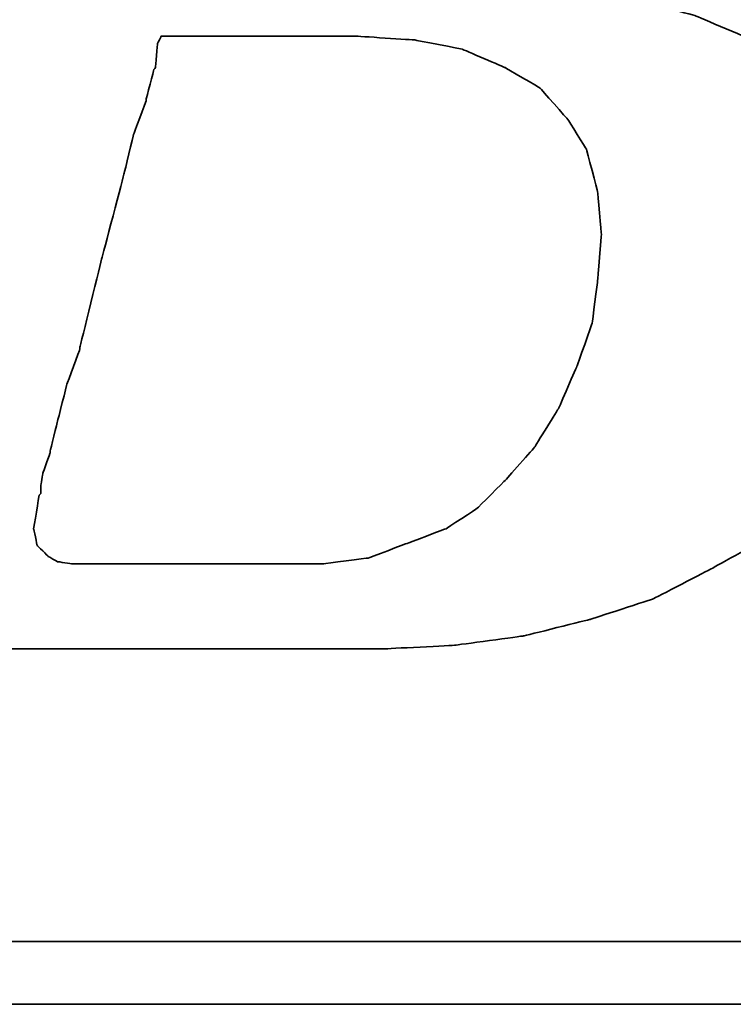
# Model space of a CAD drawing. Header units: millimetres. Extents: x 340 to 654, y 334 to 449.
# Tile 28 of 53: x 560.29 to 562.82, y 367.69 to 371.18. Entities that reach past the tile are written whole.
import ezdxf

# ---------------------------------------------------------------- set-up
doc = ezdxf.new("R2010")
doc.units = ezdxf.units.MM
doc.layers.add('DIM', color=4, linetype='Continuous')
doc.layers.add('layer 1', color=7, linetype='Continuous')

# ---------------------------------------------------------------- blocks, each defined once
blk = doc.blocks.new('TBI MOTION logo(完整正式版)')
at = {"layer": 'layer 1', "color": 22, "lineweight": 35}
for points, knots in [([(-64.65375, -6.86375), (-64.65375, -6.86375), (-64.84375, -7.29625), (-64.84375, -7.29625), (-64.84375, -7.29625), (-64.84375, -7.29625), (-64.86875, -7.34375), (-64.86875, -7.34375), (-64.86875, -7.34375), (-64.86875, -7.34375), (-64.86875, -7.36875), (-64.86875, -7.36875), (-64.86875, -7.36875), (-64.86875, -7.36875), (-65.15375, -7.65375), (-65.15375, -7.65375), (-65.15375, -7.65375), (-65.15375, -7.65375), (-65.17875, -7.65375), (-65.17875, -7.65375), (-65.17875, -7.65375), (-65.17875, -7.65375), (-65.20375, -7.67875), (-65.20375, -7.67875), (-65.20375, -7.67875), (-65.20375, -7.67875), (-65.58875, -7.87125), (-65.58875, -7.87125), (-65.58875, -7.87125), (-65.58875, -7.87125), (-65.63375, -7.87125), (-65.63375, -7.87125), (-65.63375, -7.87125), (-65.63375, -7.87125), (-65.65875, -7.89375), (-65.65875, -7.89375), (-65.65875, -7.89375), (-65.65875, -7.89375), (-66.09375, -7.94375), (-66.09375, -7.94375), (-66.09375, -7.94375), (-66.09375, -7.94375), (-66.11375, -7.94375), (-66.11375, -7.94375), (-66.11375, -7.94375), (-66.11375, -7.94375), (-66.16375, -7.94375), (-66.16375, -7.94375), (-66.16375, -7.94375), (-66.16375, -7.94375), (-66.30875, -7.94375), (-66.30875, -7.94375), (-66.30875, -7.94375), (-66.30875, -7.94375), (-66.69375, -7.94375), (-66.69375, -7.94375), (-66.69375, -7.94375), (-66.69375, -7.94375), (-67.07375, -7.94375), (-67.07375, -7.94375), (-67.07375, -7.94375), (-67.07375, -7.94375), (-67.12375, -7.94375), (-67.12375, -7.94375), (-67.12375, -7.94375), (-67.12375, -7.94375), (-67.12375, -7.96625), (-67.12375, -7.96625), (-67.12375, -7.96625), (-67.12375, -7.96625), (-67.14875, -7.99125), (-67.14875, -7.99125), (-67.14875, -7.99125), (-67.14875, -7.99125), (-67.24375, -8.34875), (-67.24375, -8.34875), (-67.24375, -8.34875), (-67.24375, -8.34875), (-67.31375, -8.68625), (-67.31375, -8.68625), (-67.31375, -8.68625), (-67.31375, -8.68625), (-67.26875, -8.68625), (-67.26875, -8.68625), (-67.26875, -8.68625), (-67.26875, -8.68625), (-67.07375, -8.68625), (-67.07375, -8.68625), (-67.07375, -8.68625), (-67.07375, -8.68625), (-66.54875, -8.68625), (-66.54875, -8.68625), (-66.54875, -8.68625), (-66.54875, -8.68625), (-65.82625, -8.68625), (-65.82625, -8.68625), (-65.82625, -8.68625), (-65.82625, -8.68625), (-65.01375, -8.68625), (-65.01375, -8.68625), (-65.01375, -8.68625), (-65.01375, -8.68625), (-64.05375, -8.68625), (-64.05375, -8.68625), (-64.05375, -8.68625), (-64.05375, -8.68625), (-62.08375, -8.68625), (-62.08375, -8.68625), (-62.08375, -8.68625), (-62.08375, -8.68625), (-60.06875, -8.68625), (-60.06875, -8.68625), (-60.06875, -8.68625), (-60.06875, -8.68625), (-59.10875, -8.68625), (-59.10875, -8.68625), (-59.10875, -8.68625), (-59.10875, -8.68625), (-58.29375, -8.68625), (-58.29375, -8.68625), (-58.29375, -8.68625), (-58.29375, -8.68625), (-57.57375, -8.68625), (-57.57375, -8.68625), (-57.57375, -8.68625), (-57.57375, -8.68625), (-57.04875, -8.68625), (-57.04875, -8.68625), (-57.04875, -8.68625), (-57.04875, -8.68625), (-56.85375, -8.68625), (-56.85375, -8.68625), (-56.85375, -8.68625), (-56.85375, -8.68625), (-56.70875, -8.68625), (-56.70875, -8.68625), (-56.70875, -8.68625), (-56.70875, -8.68625), (-56.61375, -8.68625), (-56.61375, -8.68625), (-56.61375, -8.68625), (-56.61375, -8.68625), (-56.56875, -8.68625), (-56.56875, -8.68625), (-56.56875, -8.68625), (-56.56875, -8.68625), (-55.65375, -8.63875), (-55.65375, -8.63875), (-55.65375, -8.63875), (-55.65375, -8.63875), (-54.76875, -8.51875), (-54.76875, -8.51875), (-54.76875, -8.51875), (-54.76875, -8.51875), (-53.90375, -8.30375), (-53.90375, -8.30375), (-53.90375, -8.30375), (-53.90375, -8.30375), (-53.08875, -8.03875), (-53.08875, -8.03875), (-53.08875, -8.03875), (-53.08875, -8.03875), (-52.34375, -7.65375), (-52.34375, -7.65375), (-52.34375, -7.65375), (-52.34375, -7.65375), (-51.69875, -7.29625), (-51.69875, -7.29625), (-51.69875, -7.29625), (-51.69875, -7.29625), (-51.21875, -6.91125), (-51.21875, -6.91125), (-51.21875, -6.91125), (-51.21875, -6.91125), (-50.83375, -6.50375), (-50.83375, -6.50375), (-50.83375, -6.50375), (-50.83375, -6.50375), (-50.44875, -5.94875), (-50.44875, -5.94875), (-50.44875, -5.94875), (-50.44875, -5.94875), (-50.13875, -5.30375), (-50.13875, -5.30375), (-50.13875, -5.30375), (-50.13875, -5.30375), (-49.99375, -4.65375), (-49.99375, -4.65375), (-49.99375, -4.65375), (-49.99375, -4.65375), (-49.92375, -3.98375), (-49.92375, -3.98375), (-49.92375, -3.98375), (-49.92375, -3.98375), (-49.99375, -3.19374), (-49.99375, -3.19374), (-49.99375, -3.19374), (-49.99375, -3.19374), (-50.23374, -2.44874), (-50.23374, -2.44874), (-50.23374, -2.44874), (-50.23374, -2.44874), (-50.59375, -1.87374), (-50.59375, -1.87374), (-50.59375, -1.87374), (-50.59375, -1.87374), (-51.09875, -1.31874), (-51.09875, -1.31874), (-51.09875, -1.31874), (-51.09875, -1.31874), (-51.74375, -0.81875), (-51.74375, -0.81875), (-51.74375, -0.81875), (-51.74375, -0.81875), (-52.53875, -0.48125), (-52.53875, -0.48125), (-52.53875, -0.48125), (-52.53875, -0.48125), (-53.47375, -0.21875), (-53.47375, -0.21875), (-53.47375, -0.21875), (-53.47375, -0.21875), (-54.52875, -0.04874), (-54.52875, -0.04874), (-54.52875, -0.04874), (-54.52875, -0.04874), (-55.65375, 0.12125), (-55.65375, 0.12125), (-55.65375, 0.12125), (-55.65375, 0.12125), (-54.50375, 0.28624), (-54.50375, 0.28624), (-54.50375, 0.28624), (-54.50375, 0.28624), (-53.83375, 0.38124), (-53.83375, 0.38124), (-53.83375, 0.38124), (-53.83375, 0.38124), (-53.18375, 0.50125), (-53.18375, 0.50125), (-53.18375, 0.50125), (-53.18375, 0.50125), (-52.55875, 0.66874), (-52.55875, 0.66874), (-52.55875, 0.66874), (-52.55875, 0.66874), (-52.03375, 0.86124), (-52.03375, 0.86124), (-52.03375, 0.86124), (-52.03375, 0.86124), (-51.50374, 1.03124), (-51.50374, 1.03124), (-51.50374, 1.03124), (-51.50374, 1.03124), (-51.09875, 1.27125), (-51.09875, 1.27125), (-51.09875, 1.27125), (-51.09875, 1.27125), (-50.71375, 1.48624), (-50.71375, 1.48624), (-50.71375, 1.48624), (-50.71375, 1.48624), (-50.37625, 1.77625), (-50.37625, 1.77625), (-50.37625, 1.77625), (-50.37625, 1.77625), (-49.82375, 2.37625), (-49.82375, 2.37625), (-49.82375, 2.37625), (-49.82375, 2.37625), (-49.41875, 2.99625), (-49.41875, 2.99625), (-49.41875, 2.99625), (-49.41875, 2.99625), (-49.22375, 3.76625), (-49.22375, 3.76625), (-49.22375, 3.76625), (-49.22375, 3.76625), (-49.15375, 4.50874), (-49.15375, 4.50874), (-49.15375, 4.50874), (-49.15375, 4.50874), (-49.20375, 5.25125), (-49.20375, 5.25125), (-49.20375, 5.25125), (-49.20375, 5.25125), (-49.41875, 5.92625), (-49.41875, 5.92625), (-49.41875, 5.92625), (-49.41875, 5.92625), (-49.77875, 6.47625), (-49.77875, 6.47625), (-49.77875, 6.47625), (-49.77875, 6.47625), (-50.33125, 7.02624), (-50.33125, 7.02624), (-50.33125, 7.02624), (-50.33125, 7.02624), (-51.00125, 7.43625), (-51.00125, 7.43625), (-51.00125, 7.43625), (-51.00125, 7.43625), (-51.79375, 7.72625), (-51.79375, 7.72625), (-51.79375, 7.72625), (-51.79375, 7.72625), (-52.72875, 7.89124), (-52.72875, 7.89124), (-52.72875, 7.89124), (-52.72875, 7.89124), (-53.83375, 7.98625), (-53.83375, 7.98625), (-53.83375, 7.98625), (-53.83375, 7.98625), (-53.92875, 7.98625), (-53.92875, 7.98625), (-53.92875, 7.98625), (-53.92875, 7.98625), (-54.26375, 7.98625), (-54.26375, 7.98625), (-54.26375, 7.98625), (-54.26375, 7.98625), (-54.74375, 7.98625), (-54.74375, 7.98625), (-54.74375, 7.98625), (-54.74375, 7.98625), (-55.36875, 7.98625), (-55.36875, 7.98625), (-55.36875, 7.98625), (-55.36875, 7.98625), (-56.13375, 7.98625), (-56.13375, 7.98625), (-56.13375, 7.98625), (-56.13375, 7.98625), (-56.94875, 7.98625), (-56.94875, 7.98625), (-56.94875, 7.98625), (-56.94875, 7.98625), (-58.77625, 7.98625), (-58.77625, 7.98625), (-58.77625, 7.98625), (-58.77625, 7.98625), (-60.59875, 7.98625), (-60.59875, 7.98625), (-60.59875, 7.98625), (-60.59875, 7.98625), (-61.41375, 7.98625), (-61.41375, 7.98625), (-61.41375, 7.98625), (-61.41375, 7.98625), (-62.17875, 7.98625), (-62.17875, 7.98625), (-62.17875, 7.98625), (-62.17875, 7.98625), (-62.80375, 7.98625), (-62.80375, 7.98625), (-62.80375, 7.98625), (-62.80375, 7.98625), (-63.30625, 7.98625), (-63.30625, 7.98625), (-63.30625, 7.98625), (-63.30625, 7.98625), (-63.57375, 7.98625), (-63.57375, 7.98625), (-63.57375, 7.98625), (-63.57375, 7.98625), (-63.57375, 7.96375), (-63.57375, 7.96375), (-63.57375, 7.96375), (-63.57375, 7.96375), (-63.59875, 7.94125), (-63.59875, 7.94125), (-63.59875, 7.94125), (-63.59875, 7.94125), (-63.69375, 7.55625), (-63.69375, 7.55625), (-63.69375, 7.55625), (-63.69375, 7.55625), (-63.76375, 7.24624), (-63.76375, 7.24624), (-63.76375, 7.24624), (-63.76375, 7.24624), (-63.23875, 7.24624), (-63.23875, 7.24624), (-63.23875, 7.24624), (-63.23875, 7.24624), (-62.75875, 7.24624), (-62.75875, 7.24624), (-62.75875, 7.24624), (-62.75875, 7.24624), (-62.61125, 7.24624), (-62.61125, 7.24624), (-62.61125, 7.24624), (-62.61125, 7.24624), (-62.56625, 7.24624), (-62.56625, 7.24624), (-62.56625, 7.24624), (-62.56625, 7.24624), (-62.22875, 7.24624), (-62.22875, 7.24624), (-62.22875, 7.24624), (-62.22875, 7.24624), (-62.20375, 7.24624), (-62.20375, 7.24624), (-62.20375, 7.24624), (-62.20375, 7.24624), (-62.17875, 7.21875), (-62.17875, 7.21875), (-62.17875, 7.21875), (-62.17875, 7.21875), (-61.96375, 7.17125), (-61.96375, 7.17125), (-61.96375, 7.17125), (-61.96375, 7.17125), (-61.72375, 7.12624), (-61.72375, 7.12624), (-61.72375, 7.12624), (-61.72375, 7.12624), (-61.70375, 7.12624), (-61.70375, 7.12624), (-61.70375, 7.12624), (-61.70375, 7.12624), (-61.55875, 7.07624), (-61.55875, 7.07624), (-61.55875, 7.07624), (-61.55875, 7.07624), (-61.50875, 7.07624), (-61.50875, 7.07624), (-61.50875, 7.07624), (-61.50875, 7.07624), (-61.48375, 7.02624), (-61.48375, 7.02624), (-61.48375, 7.02624), (-61.48375, 7.02624), (-61.31875, 6.83375), (-61.31875, 6.83375), (-61.31875, 6.83375), (-61.31875, 6.83375), (-61.29375, 6.81125), (-61.29375, 6.81125), (-61.29375, 6.81125), (-61.29375, 6.81125), (-61.29375, 6.78625), (-61.29375, 6.78625), (-61.29375, 6.78625), (-61.29375, 6.78625), (-61.19875, 6.50124), (-61.19875, 6.50124), (-61.19875, 6.50124), (-61.19875, 6.50124), (-61.17375, 6.45124), (-61.17375, 6.45124), (-61.17375, 6.45124), (-61.17375, 6.45124), (-61.19875, 6.40625), (-61.19875, 6.40625), (-61.19875, 6.40625), (-61.19875, 6.40625), (-61.26875, 5.99624), (-61.26875, 5.99624), (-61.26875, 5.99624), (-61.26875, 5.99624), (-61.26875, 5.85125), (-61.26875, 5.85125), (-61.26875, 5.85125), (-61.26875, 5.85125), (-61.26875, 5.82625), (-61.26875, 5.82625), (-61.26875, 5.82625), (-61.26875, 5.82625), (-61.29375, 5.80625), (-61.29375, 5.80625), (-61.29375, 5.80625), (-61.29375, 5.80625), (-61.34125, 5.66125), (-61.34125, 5.66125), (-61.34125, 5.66125), (-61.34125, 5.66125), (-61.41375, 5.44625), (-61.41375, 5.44625), (-61.41375, 5.44625), (-61.41375, 5.44625), (-61.48375, 5.15625), (-61.48375, 5.15625), (-61.48375, 5.15625), (-61.48375, 5.15625), (-61.58375, 4.82124), (-61.58375, 4.82124), (-61.58375, 4.82124), (-61.58375, 4.82124), (-61.79875, 4.00375), (-61.79875, 4.00375), (-61.79875, 4.00375), (-61.79875, 4.00375), (-62.05875, 2.99625), (-62.05875, 2.99625), (-62.05875, 2.99625), (-62.05875, 2.99625), (-62.34875, 1.91625), (-62.34875, 1.91625), (-62.34875, 1.91625), (-62.34875, 1.91625), (-62.97375, -0.41124), (-62.97375, -0.41124), (-62.97375, -0.41124), (-62.97375, -0.41124), (-63.59875, -2.75875), (-63.59875, -2.75875), (-63.59875, -2.75875), (-63.59875, -2.75875), (-63.88375, -3.86374), (-63.88375, -3.86374), (-63.88375, -3.86374), (-63.88375, -3.86374), (-64.14875, -4.82374), (-64.14875, -4.82374), (-64.14875, -4.82374), (-64.14875, -4.82374), (-64.36375, -5.64125), (-64.36375, -5.64125), (-64.36375, -5.64125), (-64.36375, -5.64125), (-64.43625, -5.97625), (-64.43625, -5.97625), (-64.43625, -5.97625), (-64.43625, -5.97625), (-64.50875, -6.28625), (-64.50875, -6.28625), (-64.50875, -6.28625), (-64.50875, -6.28625), (-64.50875, -6.30875), (-64.50875, -6.30875), (-64.50875, -6.30875), (-64.50875, -6.30875), (-64.57875, -6.50375), (-64.57875, -6.50375), (-64.57875, -6.50375), (-64.57875, -6.50375), (-64.62875, -6.69625), (-64.62875, -6.69625), (-64.62875, -6.69625), (-64.62875, -6.69625), (-64.62875, -6.76875), (-64.62875, -6.76875), (-64.62875, -6.76875), (-64.62875, -6.76875), (-64.62875, -6.81375), (-64.62875, -6.81375), (-64.62875, -6.81375), (-64.62875, -6.81375), (-64.62875, -6.83875), (-64.62875, -6.83875), (-64.62875, -6.83875), (-64.62875, -6.83875), (-64.65375, -6.86375), (-64.65375, -6.86375)], [0, 0, 0, 0, 0.00719424, 0.00719424, 0.00719424, 0.00719425, 0.01438849, 0.01438849, 0.01438849, 0.0143885, 0.02158273, 0.02158273, 0.02158273, 0.02158274, 0.02877698, 0.02877698, 0.02877698, 0.02877699, 0.03597122, 0.03597122, 0.03597122, 0.03597123, 0.04316547, 0.04316547, 0.04316547, 0.04316548, 0.05035971, 0.05035971, 0.05035971, 0.05035972, 0.05755396, 0.05755396, 0.05755396, 0.05755397, 0.0647482, 0.0647482, 0.0647482, 0.06474821, 0.07194245, 0.07194245, 0.07194245, 0.07194246, 0.07913669, 0.07913669, 0.07913669, 0.0791367, 0.08633094, 0.08633094, 0.08633094, 0.08633095, 0.09352518, 0.09352518, 0.09352518, 0.09352519, 0.10071942, 0.10071942, 0.10071942, 0.10071943, 0.10791367, 0.10791367, 0.10791367, 0.10791368, 0.11510791, 0.11510791, 0.11510791, 0.11510792, 0.12230216, 0.12230216, 0.12230216, 0.12230217, 0.1294964, 0.1294964, 0.1294964, 0.12949641, 0.13669065, 0.13669065, 0.13669065, 0.13669066, 0.14388489, 0.14388489, 0.14388489, 0.1438849, 0.15107914, 0.15107914, 0.15107914, 0.15107915, 0.15827338, 0.15827338, 0.15827338, 0.15827339, 0.16546763, 0.16546763, 0.16546763, 0.16546764, 0.17266187, 0.17266187, 0.17266187, 0.17266188, 0.17985612, 0.17985612, 0.17985612, 0.17985613, 0.18705036, 0.18705036, 0.18705036, 0.18705037, 0.1942446, 0.1942446, 0.1942446, 0.19424461, 0.20143885, 0.20143885, 0.20143885, 0.20143886, 0.20863309, 0.20863309, 0.20863309, 0.2086331, 0.21582734, 0.21582734, 0.21582734, 0.21582735, 0.22302158, 0.22302158, 0.22302158, 0.22302159, 0.23021583, 0.23021583, 0.23021583, 0.23021584, 0.23741007, 0.23741007, 0.23741007, 0.23741008, 0.24460432, 0.24460432, 0.24460432, 0.24460433, 0.25179856, 0.25179856, 0.25179856, 0.25179857, 0.25899281, 0.25899281, 0.25899281, 0.25899282, 0.26618705, 0.26618705, 0.26618705, 0.26618706, 0.27338129, 0.27338129, 0.27338129, 0.2733813, 0.28057554, 0.28057554, 0.28057554, 0.28057555, 0.28776978, 0.28776978, 0.28776978, 0.28776979, 0.29496403, 0.29496403, 0.29496403, 0.29496404, 0.30215827, 0.30215827, 0.30215827, 0.30215828, 0.30935252, 0.30935252, 0.30935252, 0.30935253, 0.31654676, 0.31654676, 0.31654676, 0.31654677, 0.32374101, 0.32374101, 0.32374101, 0.32374102, 0.33093525, 0.33093525, 0.33093525, 0.33093526, 0.3381295, 0.3381295, 0.3381295, 0.33812951, 0.34532374, 0.34532374, 0.34532374, 0.34532375, 0.35251799, 0.35251799, 0.35251799, 0.352518, 0.35971223, 0.35971223, 0.35971223, 0.35971224, 0.36690647, 0.36690647, 0.36690647, 0.36690648, 0.37410072, 0.37410072, 0.37410072, 0.37410073, 0.38129496, 0.38129496, 0.38129496, 0.38129497, 0.38848921, 0.38848921, 0.38848921, 0.38848922, 0.39568345, 0.39568345, 0.39568345, 0.39568346, 0.4028777, 0.4028777, 0.4028777, 0.40287771, 0.41007194, 0.41007194, 0.41007194, 0.41007195, 0.41726619, 0.41726619, 0.41726619, 0.4172662, 0.42446043, 0.42446043, 0.42446043, 0.42446044, 0.43165468, 0.43165468, 0.43165468, 0.43165469, 0.43884892, 0.43884892, 0.43884892, 0.43884893, 0.44604317, 0.44604317, 0.44604317, 0.44604318, 0.45323741, 0.45323741, 0.45323741, 0.45323742, 0.46043165, 0.46043165, 0.46043165, 0.46043166, 0.4676259, 0.4676259, 0.4676259, 0.46762591, 0.47482014, 0.47482014, 0.47482014, 0.47482015, 0.48201439, 0.48201439, 0.48201439, 0.4820144, 0.48920863, 0.48920863, 0.48920863, 0.48920864, 0.49640288, 0.49640288, 0.49640288, 0.49640289, 0.50359712, 0.50359712, 0.50359712, 0.50359713, 0.51079137, 0.51079137, 0.51079137, 0.51079138, 0.51798561, 0.51798561, 0.51798561, 0.51798562, 0.52517986, 0.52517986, 0.52517986, 0.52517987, 0.5323741, 0.5323741, 0.5323741, 0.53237411, 0.53956835, 0.53956835, 0.53956835, 0.53956836, 0.54676259, 0.54676259, 0.54676259, 0.5467626, 0.55395683, 0.55395683, 0.55395683, 0.55395684, 0.56115108, 0.56115108, 0.56115108, 0.56115109, 0.56834532, 0.56834532, 0.56834532, 0.56834533, 0.57553957, 0.57553957, 0.57553957, 0.57553958, 0.58273381, 0.58273381, 0.58273381, 0.58273382, 0.58992806, 0.58992806, 0.58992806, 0.58992807, 0.5971223, 0.5971223, 0.5971223, 0.59712231, 0.60431655, 0.60431655, 0.60431655, 0.60431656, 0.61151079, 0.61151079, 0.61151079, 0.6115108, 0.61870504, 0.61870504, 0.61870504, 0.61870505, 0.62589928, 0.62589928, 0.62589928, 0.62589929, 0.63309353, 0.63309353, 0.63309353, 0.63309354, 0.64028777, 0.64028777, 0.64028777, 0.64028778, 0.64748201, 0.64748201, 0.64748201, 0.64748202, 0.65467626, 0.65467626, 0.65467626, 0.65467627, 0.6618705, 0.6618705, 0.6618705, 0.66187051, 0.66906475, 0.66906475, 0.66906475, 0.66906476, 0.67625899, 0.67625899, 0.67625899, 0.676259, 0.68345324, 0.68345324, 0.68345324, 0.68345325, 0.69064748, 0.69064748, 0.69064748, 0.69064749, 0.69784173, 0.69784173, 0.69784173, 0.69784174, 0.70503597, 0.70503597, 0.70503597, 0.70503598, 0.71223022, 0.71223022, 0.71223022, 0.71223023, 0.71942446, 0.71942446, 0.71942446, 0.71942447, 0.72661871, 0.72661871, 0.72661871, 0.72661872, 0.73381295, 0.73381295, 0.73381295, 0.73381296, 0.74100719, 0.74100719, 0.74100719, 0.7410072, 0.74820144, 0.74820144, 0.74820144, 0.74820145, 0.75539568, 0.75539568, 0.75539568, 0.75539569, 0.76258993, 0.76258993, 0.76258993, 0.76258994, 0.76978417, 0.76978417, 0.76978417, 0.76978418, 0.77697842, 0.77697842, 0.77697842, 0.77697843, 0.78417266, 0.78417266, 0.78417266, 0.78417267, 0.79136691, 0.79136691, 0.79136691, 0.79136692, 0.79856115, 0.79856115, 0.79856115, 0.79856116, 0.8057554, 0.8057554, 0.8057554, 0.80575541, 0.81294964, 0.81294964, 0.81294964, 0.81294965, 0.82014388, 0.82014388, 0.82014388, 0.82014389, 0.82733813, 0.82733813, 0.82733813, 0.82733814, 0.83453237, 0.83453237, 0.83453237, 0.83453238, 0.84172662, 0.84172662, 0.84172662, 0.84172663, 0.84892086, 0.84892086, 0.84892086, 0.84892087, 0.85611511, 0.85611511, 0.85611511, 0.85611512, 0.86330935, 0.86330935, 0.86330935, 0.86330936, 0.8705036, 0.8705036, 0.8705036, 0.87050361, 0.87769784, 0.87769784, 0.87769784, 0.87769785, 0.88489209, 0.88489209, 0.88489209, 0.8848921, 0.89208633, 0.89208633, 0.89208633, 0.89208634, 0.89928058, 0.89928058, 0.89928058, 0.89928059, 0.90647482, 0.90647482, 0.90647482, 0.90647483, 0.91366906, 0.91366906, 0.91366906, 0.91366907, 0.92086331, 0.92086331, 0.92086331, 0.92086332, 0.92805755, 0.92805755, 0.92805755, 0.92805756, 0.9352518, 0.9352518, 0.9352518, 0.93525181, 0.94244604, 0.94244604, 0.94244604, 0.94244605, 0.94964029, 0.94964029, 0.94964029, 0.9496403, 0.95683453, 0.95683453, 0.95683453, 0.95683454, 0.96402878, 0.96402878, 0.96402878, 0.96402879, 0.97122302, 0.97122302, 0.97122302, 0.97122303, 0.97841727, 0.97841727, 0.97841727, 0.97841728, 0.98561151, 0.98561151, 0.98561151, 0.98561152, 0.99280576, 0.99280576, 0.99280576, 0.99280577, 1, 1, 1, 1]), ([(-61.03125, -6.57375), (-61.03125, -6.57375), (-61.03125, -6.67125), (-61.03125, -6.67125), (-61.03125, -6.67125), (-61.03125, -6.67125), (-61.05375, -6.69625), (-61.05375, -6.69625), (-61.05375, -6.69625), (-61.05375, -6.69625), (-61.12375, -7.12875), (-61.12375, -7.12875), (-61.12375, -7.12875), (-61.12375, -7.12875), (-61.07875, -7.34375), (-61.07875, -7.34375), (-61.07875, -7.34375), (-61.07875, -7.34375), (-60.93375, -7.48875), (-60.93375, -7.48875), (-60.93375, -7.48875), (-60.93375, -7.48875), (-60.81375, -7.55625), (-60.81375, -7.55625), (-60.81375, -7.55625), (-60.81375, -7.55625), (-60.62375, -7.58375), (-60.62375, -7.58375), (-60.62375, -7.58375), (-60.62375, -7.58375), (-60.30875, -7.58375), (-60.30875, -7.58375), (-60.30875, -7.58375), (-60.30875, -7.58375), (-59.97375, -7.58375), (-59.97375, -7.58375), (-59.97375, -7.58375), (-59.97375, -7.58375), (-59.87875, -7.58375), (-59.87875, -7.58375), (-59.87875, -7.58375), (-59.87875, -7.58375), (-59.63625, -7.58375), (-59.63625, -7.58375), (-59.63625, -7.58375), (-59.63625, -7.58375), (-58.96875, -7.58375), (-58.96875, -7.58375), (-58.96875, -7.58375), (-58.96875, -7.58375), (-58.29375, -7.58375), (-58.29375, -7.58375), (-58.29375, -7.58375), (-58.29375, -7.58375), (-58.05375, -7.58375), (-58.05375, -7.58375), (-58.05375, -7.58375), (-58.05375, -7.58375), (-57.98375, -7.58375), (-57.98375, -7.58375), (-57.98375, -7.58375), (-57.98375, -7.58375), (-57.35875, -7.58375), (-57.35875, -7.58375), (-57.35875, -7.58375), (-57.35875, -7.58375), (-56.78375, -7.50875), (-56.78375, -7.50875), (-56.78375, -7.50875), (-56.78375, -7.50875), (-56.27875, -7.31875), (-56.27875, -7.31875), (-56.27875, -7.31875), (-56.27875, -7.31875), (-55.77375, -7.12875), (-55.77375, -7.12875), (-55.77375, -7.12875), (-55.77375, -7.12875), (-55.36875, -6.86375), (-55.36875, -6.86375), (-55.36875, -6.86375), (-55.36875, -6.86375), (-55.00875, -6.50375), (-55.00875, -6.50375), (-55.00875, -6.50375), (-55.00875, -6.50375), (-54.62375, -6.06875), (-54.62375, -6.06875), (-54.62375, -6.06875), (-54.62375, -6.06875), (-54.31375, -5.56875), (-54.31375, -5.56875), (-54.31375, -5.56875), (-54.31375, -5.56875), (-54.07375, -5.01625), (-54.07375, -5.01625), (-54.07375, -5.01625), (-54.07375, -5.01625), (-53.87875, -4.46374), (-53.87875, -4.46374), (-53.87875, -4.46374), (-53.87875, -4.46374), (-53.80875, -3.91375), (-53.80875, -3.91375), (-53.80875, -3.91375), (-53.80875, -3.91375), (-53.75875, -3.31375), (-53.75875, -3.31375), (-53.75875, -3.31375), (-53.75875, -3.31375), (-53.80875, -2.75875), (-53.80875, -2.75875), (-53.80875, -2.75875), (-53.80875, -2.75875), (-53.95375, -2.20875), (-53.95375, -2.20875), (-53.95375, -2.20875), (-53.95375, -2.20875), (-54.19375, -1.82625), (-54.19375, -1.82625), (-54.19375, -1.82625), (-54.19375, -1.82625), (-54.55375, -1.41875), (-54.55375, -1.41875), (-54.55375, -1.41875), (-54.55375, -1.41875), (-55.00875, -1.15125), (-55.00875, -1.15125), (-55.00875, -1.15125), (-55.00875, -1.15125), (-55.56125, -0.91375), (-55.56125, -0.91375), (-55.56125, -0.91375), (-55.56125, -0.91375), (-56.18125, -0.79375), (-56.18125, -0.79375), (-56.18125, -0.79375), (-56.18125, -0.79375), (-56.94875, -0.74374), (-56.94875, -0.74374), (-56.94875, -0.74374), (-56.94875, -0.74374), (-56.99875, -0.74374), (-56.99875, -0.74374), (-56.99875, -0.74374), (-56.99875, -0.74374), (-57.09375, -0.74374), (-57.09375, -0.74374), (-57.09375, -0.74374), (-57.09375, -0.74374), (-57.38375, -0.74374), (-57.38375, -0.74374), (-57.38375, -0.74374), (-57.38375, -0.74374), (-57.76875, -0.74374), (-57.76875, -0.74374), (-57.76875, -0.74374), (-57.76875, -0.74374), (-58.24625, -0.74374), (-58.24625, -0.74374), (-58.24625, -0.74374), (-58.24625, -0.74374), (-58.72875, -0.74374), (-58.72875, -0.74374), (-58.72875, -0.74374), (-58.72875, -0.74374), (-59.20875, -0.74374), (-59.20875, -0.74374), (-59.20875, -0.74374), (-59.20875, -0.74374), (-59.46875, -0.74374), (-59.46875, -0.74374), (-59.46875, -0.74374), (-59.46875, -0.74374), (-59.51625, -0.83875), (-59.51625, -0.83875), (-59.51625, -0.83875), (-59.51625, -0.83875), (-59.54375, -1.15125), (-59.54375, -1.15125), (-59.54375, -1.15125), (-59.54375, -1.15125), (-59.56375, -1.17874), (-59.56375, -1.17874), (-59.56375, -1.17874), (-59.56375, -1.17874), (-59.66375, -1.55875), (-59.66375, -1.55875), (-59.66375, -1.55875), (-59.66375, -1.55875), (-59.66375, -1.58375), (-59.66375, -1.58375), (-59.66375, -1.58375), (-59.66375, -1.58375), (-59.82875, -2.01874), (-59.82875, -2.01874), (-59.82875, -2.01874), (-59.82875, -2.01874), (-59.94875, -2.52125), (-59.94875, -2.52125), (-59.94875, -2.52125), (-59.94875, -2.52125), (-60.23875, -3.62375), (-60.23875, -3.62375), (-60.23875, -3.62375), (-60.23875, -3.62375), (-60.52375, -4.77624), (-60.52375, -4.77624), (-60.52375, -4.77624), (-60.52375, -4.77624), (-60.52375, -4.79874), (-60.52375, -4.79874), (-60.52375, -4.79874), (-60.52375, -4.79874), (-60.69125, -5.25375), (-60.69125, -5.25375), (-60.69125, -5.25375), (-60.69125, -5.25375), (-60.81375, -5.73625), (-60.81375, -5.73625), (-60.81375, -5.73625), (-60.81375, -5.73625), (-60.90875, -6.11875), (-60.90875, -6.11875), (-60.90875, -6.11875), (-60.90875, -6.11875), (-60.90875, -6.14375), (-60.90875, -6.14375), (-60.90875, -6.14375), (-60.90875, -6.14375), (-61.00375, -6.40875), (-61.00375, -6.40875), (-61.00375, -6.40875), (-61.00375, -6.40875), (-61.03125, -6.57375), (-61.03125, -6.57375)], [0, 0, 0, 0, 0.01694915, 0.01694915, 0.01694915, 0.01694916, 0.03389831, 0.03389831, 0.03389831, 0.03389832, 0.05084746, 0.05084746, 0.05084746, 0.05084747, 0.06779661, 0.06779661, 0.06779661, 0.06779662, 0.08474576, 0.08474576, 0.08474576, 0.08474577, 0.10169492, 0.10169492, 0.10169492, 0.10169493, 0.11864407, 0.11864407, 0.11864407, 0.11864408, 0.13559322, 0.13559322, 0.13559322, 0.13559323, 0.15254237, 0.15254237, 0.15254237, 0.15254238, 0.16949153, 0.16949153, 0.16949153, 0.16949154, 0.18644068, 0.18644068, 0.18644068, 0.18644069, 0.20338983, 0.20338983, 0.20338983, 0.20338984, 0.22033898, 0.22033898, 0.22033898, 0.22033899, 0.23728814, 0.23728814, 0.23728814, 0.23728815, 0.25423729, 0.25423729, 0.25423729, 0.2542373, 0.27118644, 0.27118644, 0.27118644, 0.27118645, 0.28813559, 0.28813559, 0.28813559, 0.2881356, 0.30508475, 0.30508475, 0.30508475, 0.30508476, 0.3220339, 0.3220339, 0.3220339, 0.32203391, 0.33898305, 0.33898305, 0.33898305, 0.33898306, 0.3559322, 0.3559322, 0.3559322, 0.35593221, 0.37288136, 0.37288136, 0.37288136, 0.37288137, 0.38983051, 0.38983051, 0.38983051, 0.38983052, 0.40677966, 0.40677966, 0.40677966, 0.40677967, 0.42372881, 0.42372881, 0.42372881, 0.42372882, 0.44067797, 0.44067797, 0.44067797, 0.44067798, 0.45762712, 0.45762712, 0.45762712, 0.45762713, 0.47457627, 0.47457627, 0.47457627, 0.47457628, 0.49152542, 0.49152542, 0.49152542, 0.49152543, 0.50847458, 0.50847458, 0.50847458, 0.50847459, 0.52542373, 0.52542373, 0.52542373, 0.52542374, 0.54237288, 0.54237288, 0.54237288, 0.54237289, 0.55932203, 0.55932203, 0.55932203, 0.55932204, 0.57627119, 0.57627119, 0.57627119, 0.5762712, 0.59322034, 0.59322034, 0.59322034, 0.59322035, 0.61016949, 0.61016949, 0.61016949, 0.6101695, 0.62711864, 0.62711864, 0.62711864, 0.62711865, 0.6440678, 0.6440678, 0.6440678, 0.64406781, 0.66101695, 0.66101695, 0.66101695, 0.66101696, 0.6779661, 0.6779661, 0.6779661, 0.67796611, 0.69491525, 0.69491525, 0.69491525, 0.69491526, 0.71186441, 0.71186441, 0.71186441, 0.71186442, 0.72881356, 0.72881356, 0.72881356, 0.72881357, 0.74576271, 0.74576271, 0.74576271, 0.74576272, 0.76271186, 0.76271186, 0.76271186, 0.76271187, 0.77966102, 0.77966102, 0.77966102, 0.77966103, 0.79661017, 0.79661017, 0.79661017, 0.79661018, 0.81355932, 0.81355932, 0.81355932, 0.81355933, 0.83050847, 0.83050847, 0.83050847, 0.83050848, 0.84745763, 0.84745763, 0.84745763, 0.84745764, 0.86440678, 0.86440678, 0.86440678, 0.86440679, 0.88135593, 0.88135593, 0.88135593, 0.88135594, 0.89830508, 0.89830508, 0.89830508, 0.89830509, 0.91525424, 0.91525424, 0.91525424, 0.91525425, 0.93220339, 0.93220339, 0.93220339, 0.9322034, 0.94915254, 0.94915254, 0.94915254, 0.94915255, 0.96610169, 0.96610169, 0.96610169, 0.9661017, 0.98305085, 0.98305085, 0.98305085, 0.98305086, 1, 1, 1, 1]), ([(75.90875, -9.47875), (75.90875, -9.47875), (75.90875, -12.28625), (75.90875, -12.28625), (75.90875, -12.28625), (75.90875, -12.28625), (75.90875, -12.47875), (75.90875, -12.47875), (75.90875, -12.47875), (75.90875, -12.47875), (75.71625, -12.47875), (75.71625, -12.47875), (75.71625, -12.47875), (75.71625, -12.47875), (-88.32875, -12.47875), (-88.32875, -12.47875), (-88.32875, -12.47875), (-88.32875, -12.47875), (-88.32875, -13.29375), (-88.32875, -13.29375), (-88.32875, -13.29375), (-88.32875, -13.29375), (82.89125, -13.29375), (82.89125, -13.29375), (82.89125, -13.29375), (82.89125, -13.29375), (75.90875, -9.47875), (75.90875, -9.47875)], [0, 0, 0, 0, 0.14285714, 0.14285714, 0.14285714, 0.14285715, 0.28571429, 0.28571429, 0.28571429, 0.2857143, 0.42857143, 0.42857143, 0.42857143, 0.42857144, 0.57142857, 0.57142857, 0.57142857, 0.57142858, 0.71428571, 0.71428571, 0.71428571, 0.71428572, 0.85714286, 0.85714286, 0.85714286, 0.85714287, 1, 1, 1, 1])]:
    blk.add_open_spline(points, degree=3, knots=knots, dxfattribs=at)

msp = doc.modelspace()

# ---------------------------------------------------------------- block references
at = {"layer": 'DIM', "color": 7, "xscale": 0.2736514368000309, "yscale": 0.2736514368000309, "zscale": 0.2736514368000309}
msp.add_blockref('TBI MOTION logo(完整正式版)', (577.0629, 371.3292), dxfattribs=at)

doc.saveas('drawing.dxf')
